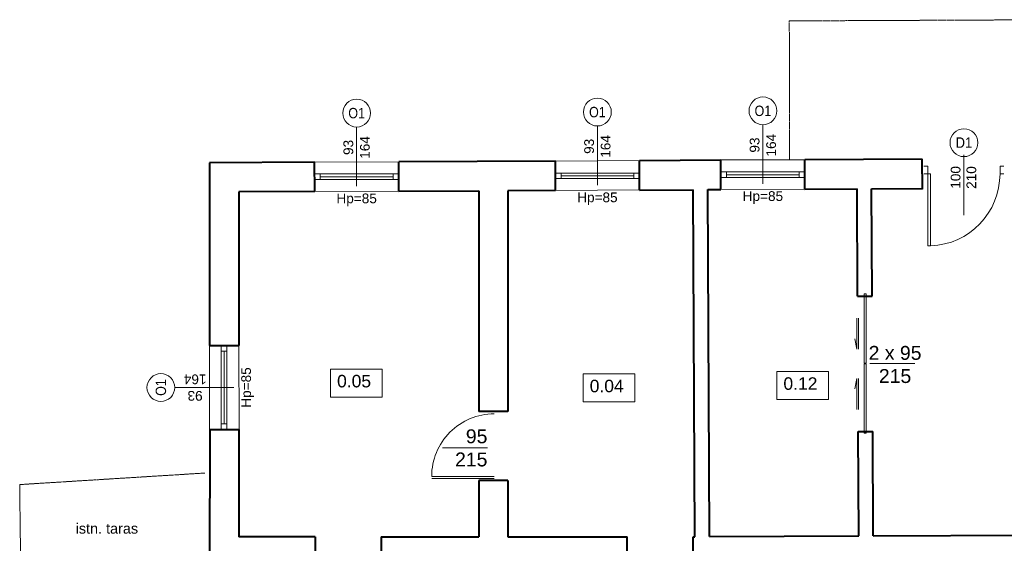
# Model space of a CAD drawing. Header units: millimetres. Extents: x -94648 to 68781, y -29623 to 11990.
# Tile 102 of 181: x -35715 to -34298, y 4060 to 4814. Entities that reach past the tile are written whole.
import ezdxf
from ezdxf.enums import TextEntityAlignment as Align

# ---------------------------------------------------------------- set-up
doc = ezdxf.new("R2010")
doc.units = ezdxf.units.MM
for name, pattern in [('1', [0]), ('BUD', [0]), ('KOC', [2, 1.5, -0.5])]:
    doc.linetypes.add(name, pattern=pattern)
for name, color, linetype, lineweight in [('-DRZWI I OKNA', 4, 'Continuous', 5), ('1_opisy', 9, 'Continuous', 5), ('A_POWTARZALNE$0$A21_DRZWI_OKNA', 153, 'Continuous', 15), ('A_POWTARZALNE$0$DRZWI OPIS', 2, 'Continuous', 15), ('A_POWTARZALNE$0$OKNA OPIS', 153, 'Continuous', 20), ('A_POWTARZALNE$0$opisy drzwi okien', 3, 'Continuous', 15), ('SDR_L_1', 7, '1', 18), ('Wykonawcze', 7, 'Continuous', 15), ('Ściany', 7, 'Continuous', 40)]:
    doc.layers.add(name, color=color, linetype=linetype, lineweight=lineweight)
doc.layers.add('-podklad', color=8, linetype='Continuous')
doc.styles.add('A_POWTARZALNE$0$ISO', font='arial.ttf')
doc.styles.get("Standard").update_dxf_attribs({"font": 'arial.ttf'})
doc.styles.add('wojtek', font='arial.ttf', dxfattribs={"height": 100})

# ---------------------------------------------------------------- blocks, each defined once
blk = doc.blocks.new('A_POWTARZALNE$0$znak okna')
at = {"color": 8, "linetype": 'Continuous'}
blk.add_line((0, -85), (0, 0), dxfattribs=at)
at = {"layer": 'A_POWTARZALNE$0$opisy drzwi okien', "color": 8}
blk.add_circle((0, -105), 20, dxfattribs=at)
at = {"color": 8, "style": 'A_POWTARZALNE$0$ISO'}
for tag, rotation, p in [('HP', 360, (0, 5.5)), ('SO', 90, (-5, -50.3)), ('HO', 90, (18.8, -50.3))]:
    blk.add_attdef(tag, text='', height=14, rotation=rotation, dxfattribs=at).set_placement(p, align=Align.CENTER)
at = {"layer": 'A_POWTARZALNE$0$opisy drzwi okien', "color": 8, "style": 'A_POWTARZALNE$0$ISO', "width": 0.7927}
blk.add_attdef('OX', text='', height=15, dxfattribs=at).set_placement((-12, -112.5), (12, -112.5), align=Align.FIT)
blk = doc.blocks.new('A_POWTARZALNE$0$drzwi 104 mur')
at = {"color": 8, "linetype": 'Continuous'}
for p, q in [((0.1, 47), (0.1, 52)), ((10.1, 52), (10.1, 47)), ((0.1, 47), (-93.8, 47)), ((-93.8, 43.5), (-93.8, 47)), ((0.1, 43.5), (-93.8, 43.5)), ((10.1, 47), (0.1, 47)), ((0.1, 43.5), (0.1, 47)), ((24.7, 0), (-24.7, 0)), ((10.1, -47), (0.1, -47)), ((0.1, -47), (0.1, -52)), ((10.1, -52), (10.1, -47))]:
    blk.add_line(p, q, dxfattribs=at)
blk.add_arc((0.1, 47), 94, 182.1338, 270, dxfattribs=at)
blk = doc.blocks.new('A_POWTARZALNE$0$znak drzwi')
at = {"color": 8, "linetype": 'ByBlock'}
blk.add_line((0, 84.2), (0, 0), dxfattribs=at)
at = {"layer": 'A_POWTARZALNE$0$opisy drzwi okien', "color": 8}
blk.add_circle((0, 104.2), 20, dxfattribs=at)
at = {"color": 8, "linetype": 'ByBlock', "style": 'A_POWTARZALNE$0$ISO'}
for tag, p in [('S', (-5, 54.2)), ('H', (17.7, 54.2))]:
    blk.add_attdef(tag, text='', height=14, rotation=90, dxfattribs=at).set_placement(p, align=Align.CENTER)
at = {"layer": 'A_POWTARZALNE$0$opisy drzwi okien', "color": 8, "style": 'A_POWTARZALNE$0$ISO', "width": 0.824464}
blk.add_attdef('DX', text='', height=15, dxfattribs=at).set_placement((-12, 96.7), (12, 96.7), align=Align.FIT)
blk = doc.blocks.new('Goscimiec_parter')
at = {"layer": '-DRZWI I OKNA', "color": 8}
for p, q in [((-35290.5, 4608.6), (-35169.5, 4609.2)), ((-34944, 4610.1), (-34823, 4610.7)), ((-34705.8, 4612), (-34585, 4611.8)), ((-35290.3, 4591.5), (-35169.5, 4591.5)), ((-35282.3, 4591.5), (-35282.3, 4583.5)), ((-35177.5, 4591.5), (-35177.5, 4583.5)), ((-34943.8, 4592.9), (-34822.9, 4592.9)), ((-34935.8, 4592.9), (-34935.8, 4584.9)), ((-34830.9, 4592.9), (-34830.9, 4584.9)), ((-34705.8, 4594.5), (-34584.9, 4594.5)), ((-34697.8, 4594.5), (-34697.8, 4586.5)), ((-34592.9, 4594.5), (-34592.9, 4586.5)), ((-35290.3, 4583.5), (-35169.4, 4583.5)), ((-35282.3, 4587.5), (-35177.5, 4587.5)), ((-34943.8, 4584.9), (-34822.9, 4584.9)), ((-34935.8, 4588.9), (-34830.9, 4588.9)), ((-34705.8, 4586.5), (-34584.9, 4586.5)), ((-34697.8, 4590.5), (-34592.9, 4590.5)), ((-35169.3, 4567), (-35290.3, 4566.4)), ((-34822.8, 4568.5), (-34943.8, 4567.9)), ((-34584.8, 4569.6), (-34705.8, 4569)), ((-34496.6, 4419.1), (-34499.6, 4419.1)), ((-34499.6, 4419.1), (-34499.6, 4319.1)), ((-34496.6, 4319.1), (-34496.6, 4419.1)), ((-34510, 4384), (-34510, 4339.5)), ((-34507.7, 4384), (-34507.7, 4339.5)), ((-34510, 4339.5), (-34513, 4354.4)), ((-35441.9, 4223.7), (-35442, 4344.7)), ((-35424.9, 4344.7), (-35424.9, 4223.8)), ((-35416.9, 4336.7), (-35424.9, 4336.7)), ((-35420.9, 4336.7), (-35420.9, 4231.8)), ((-35416.9, 4344.7), (-35416.9, 4223.8)), ((-35399.8, 4344.9), (-35399.2, 4223.9)), ((-34496.6, 4319.1), (-34499.6, 4319.1)), ((-34499.6, 4218.3), (-34499.6, 4318.3)), ((-34496.6, 4318.3), (-34499.6, 4318.3)), ((-34496.6, 4318.3), (-34496.6, 4218.3)), ((-34491.3, 4318.6), (-34426.5, 4318.6)), ((-34510, 4297), (-34513, 4282.1)), ((-34510, 4252.5), (-34510, 4297)), ((-34507.7, 4252.5), (-34507.7, 4297)), ((-35416.9, 4231.8), (-35424.9, 4231.8)), ((-34496.6, 4218.3), (-34499.6, 4218.3)), ((-35106.6, 4197.5), (-35041.9, 4197.5)), ((-35122, 4156.2), (-35032.1, 4156.2)), ((-35032.1, 4153.2), (-35122, 4153.2))]:
    blk.add_line(p, q, dxfattribs=at)
blk.add_arc((-35032.2, 4156.4), 89.8, 89.9504, 180.1198, dxfattribs=at)
at = {"layer": '1_opisy', "color": 8}
for points in [[(-35267.6, 4310.6), (-35193.4, 4310.6), (-35193.4, 4270.5), (-35267.6, 4270.5)], [(-34904, 4303.7), (-34829.8, 4303.7), (-34829.8, 4263.6), (-34904, 4263.6)], [(-34625.3, 4307.2), (-34551, 4307.2), (-34551, 4267.1), (-34625.3, 4267.1)]]:
    blk.add_lwpolyline(points, close=True, dxfattribs=at)
at = {"layer": 'SDR_L_1', "color": 8, "linetype": 'KOC', "lineweight": 18}
for p, q in [((-34607.3, 4811.8), (-34207.9, 4813.6)), ((-34607, 4611.3), (-34607.3, 4811.8)), ((-35448.5, 4161.1), (-35715, 4144.5)), ((-35715, 4144.5), (-35710.2, 3751.5))]:
    blk.add_line(p, q, dxfattribs=at)
at = {"layer": 'Ściany', "color": 8, "linetype": 'BUD'}
for p, q in [((-35441.8, 4607.7), (-35442, 4344.7)), ((-35290.5, 4608.4), (-35441.8, 4607.7)), ((-34944, 4610.1), (-35169.5, 4609)), ((-34706, 4611.2), (-34823, 4610.6)), ((-34416, 4612.6), (-34585, 4611.8)), ((-35290.3, 4566.4), (-35399.8, 4565.9)), ((-35399.8, 4565.9), (-35399.8, 4344.9)), ((-35399.8, 4223.9), (-35399.8, 4069.5))]:
    blk.add_line(p, q, dxfattribs=at)
at = {"layer": 'Ściany', "color": 8}
for p, q in [((-35290.3, 4566.4), (-35290.5, 4608.6)), ((-35169.3, 4567), (-35169.5, 4609.2)), ((-34943.8, 4567.9), (-34944, 4610.1)), ((-34822.8, 4568.5), (-34823, 4610.7)), ((-34705.8, 4569), (-34706, 4611.2)), ((-34584.8, 4569.6), (-34585, 4611.8)), ((-34415.8, 4569.9), (-34416, 4612.6)), ((-35169.3, 4567), (-35054.3, 4567.5)), ((-35054.3, 4567.5), (-35054.3, 4249.5)), ((-34943.8, 4567.9), (-35012.3, 4567.5)), ((-35012.3, 4567.5), (-35012.3, 4249.5)), ((-34822.8, 4568.4), (-34745.8, 4568.8)), ((-34743.3, 4069.5), (-34745.8, 4568.8)), ((-34724.8, 4569), (-34705.8, 4569)), ((-34722.3, 4069.6), (-34724.8, 4569)), ((-34584.8, 4569.6), (-34509.8, 4570)), ((-34509.1, 4415.7), (-34509.8, 4570)), ((-34488.8, 4570), (-34415.8, 4570.4)), ((-34488.1, 4415.8), (-34488.8, 4570)), ((-34509.1, 4415.7), (-34488.1, 4415.8)), ((-35442, 4344.7), (-35399.8, 4344.9)), ((-35012.3, 4249.5), (-35054.3, 4249.5)), ((-35441.4, 4223.7), (-35441.6, 3997.3)), ((-35441.4, 4223.7), (-35399.2, 4223.9)), ((-34508.1, 4220.7), (-34487.1, 4220.8)), ((-34507.4, 4070.7), (-34508.1, 4220.7)), ((-34486.4, 4070.7), (-34487.1, 4220.8)), ((-35054.3, 4150.5), (-35054.3, 4069.5)), ((-35012.3, 4150.5), (-35054.3, 4150.5)), ((-35012.3, 4150.5), (-35012.3, 4069.5)), ((-35289.8, 4069.5), (-35399.8, 4069.5)), ((-35289.8, 4069.5), (-35289.8, 4027.5)), ((-35194.8, 4069.5), (-35194.8, 4027.5)), ((-35194.8, 4069.5), (-35054.3, 4069.5)), ((-35012.3, 4069.5), (-34840.7, 4069.5)), ((-34840.7, 4026.5), (-34840.7, 4069.5)), ((-34745.7, 4069.5), (-34743.3, 4069.5)), ((-34745.7, 4026.5), (-34745.7, 4069.5)), ((-34722.3, 4069.6), (-34507.4, 4070.7)), ((-34486.4, 4070.7), (-34239.4, 4071.9))]:
    blk.add_line(p, q, dxfattribs=at)
at = {"layer": 'A_POWTARZALNE$0$A21_DRZWI_OKNA', "color": 8, "xscale": 1.104972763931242, "yscale": 1.104972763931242, "zscale": 1.104972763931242, "rotation": 89.99998577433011}
blk.add_blockref('A_POWTARZALNE$0$drzwi 104 mur', (-34356, 4591.7), dxfattribs=at)
at = {"layer": 'A_POWTARZALNE$0$DRZWI OPIS', "color": 8}
ref = blk.add_blockref('A_POWTARZALNE$0$znak drzwi', (-34356, 4532.3), dxfattribs=dict(at, rotation=0.0001772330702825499))
ref.add_attrib('H', '210', dxfattribs={"layer": '0', "color": 8, "linetype": 'ByBlock', "height": 14, "rotation": 90.0002, "style": 'A_POWTARZALNE$0$ISO'}).set_placement((-34338.3, 4586.4), align=Align.CENTER)
ref.add_attrib('S', '100', dxfattribs={"layer": '0', "color": 8, "linetype": 'ByBlock', "height": 14, "rotation": 90.0002, "style": 'A_POWTARZALNE$0$ISO'}).set_placement((-34361, 4586.6), align=Align.CENTER)
ref.add_attrib('DX', 'D1', dxfattribs={"layer": 'A_POWTARZALNE$0$opisy drzwi okien', "color": 8, "height": 15, "rotation": 0.0002, "style": 'A_POWTARZALNE$0$ISO', "width": 0.895951}).set_placement((-34368, 4629.2), (-34344, 4629.2), align=Align.FIT)
at = {"layer": 'A_POWTARZALNE$0$OKNA OPIS', "color": 8}
ref = blk.add_blockref('A_POWTARZALNE$0$znak okna', (-35230, 4574.1), dxfattribs=dict(at, xscale=-1, rotation=180.0001772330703))
ref.add_attrib('HP', 'Hp=85', dxfattribs={"layer": '0', "color": 8, "height": 14, "rotation": 0.0002, "style": 'A_POWTARZALNE$0$ISO'}).set_placement((-35230, 4549.4), align=Align.CENTER)
ref.add_attrib('HO', '164', dxfattribs={"layer": '0', "color": 8, "height": 14, "rotation": 90.0002, "style": 'A_POWTARZALNE$0$ISO'}).set_placement((-35211.2, 4629.7), align=Align.CENTER)
ref.add_attrib('SO', '93', dxfattribs={"layer": '0', "color": 8, "height": 14, "rotation": 90.0002, "style": 'A_POWTARZALNE$0$ISO'}).set_placement((-35235, 4629.7), align=Align.CENTER)
ref.add_attrib('OX', 'O1', dxfattribs={"layer": 'A_POWTARZALNE$0$opisy drzwi okien', "color": 8, "height": 15, "rotation": 0.0002, "style": 'A_POWTARZALNE$0$ISO', "width": 0.858565}).set_placement((-35242, 4671.6), (-35218, 4671.6), align=Align.FIT)
ref = blk.add_blockref('A_POWTARZALNE$0$znak okna', (-34883.5, 4575.6), dxfattribs=dict(at, xscale=-1, rotation=180.0001772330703))
ref.add_attrib('HP', 'Hp=85', dxfattribs={"layer": '0', "color": 8, "height": 14, "rotation": 0.0002, "style": 'A_POWTARZALNE$0$ISO'}).set_placement((-34883.5, 4550.9), align=Align.CENTER)
ref.add_attrib('HO', '164', dxfattribs={"layer": '0', "color": 8, "height": 14, "rotation": 90.0002, "style": 'A_POWTARZALNE$0$ISO'}).set_placement((-34864.7, 4631.2), align=Align.CENTER)
ref.add_attrib('SO', '93', dxfattribs={"layer": '0', "color": 8, "height": 14, "rotation": 90.0002, "style": 'A_POWTARZALNE$0$ISO'}).set_placement((-34888.5, 4631.3), align=Align.CENTER)
ref.add_attrib('OX', 'O1', dxfattribs={"layer": 'A_POWTARZALNE$0$opisy drzwi okien', "color": 8, "height": 15, "rotation": 0.0002, "style": 'A_POWTARZALNE$0$ISO', "width": 0.858565}).set_placement((-34895.5, 4673.1), (-34871.5, 4673.1), align=Align.FIT)
ref = blk.add_blockref('A_POWTARZALNE$0$znak okna', (-34645.3, 4577.4), dxfattribs=dict(at, xscale=-1, rotation=180.0001772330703))
ref.add_attrib('HP', 'Hp=85', dxfattribs={"layer": '0', "color": 8, "height": 14, "rotation": 0.0002, "style": 'A_POWTARZALNE$0$ISO'}).set_placement((-34645.3, 4552.7), align=Align.CENTER)
ref.add_attrib('HO', '164', dxfattribs={"layer": '0', "color": 8, "height": 14, "rotation": 90.0002, "style": 'A_POWTARZALNE$0$ISO'}).set_placement((-34626.5, 4633), align=Align.CENTER)
ref.add_attrib('SO', '93', dxfattribs={"layer": '0', "color": 8, "height": 14, "rotation": 90.0002, "style": 'A_POWTARZALNE$0$ISO'}).set_placement((-34650.3, 4633.1), align=Align.CENTER)
ref.add_attrib('OX', 'O1', dxfattribs={"layer": 'A_POWTARZALNE$0$opisy drzwi okien', "color": 8, "height": 15, "rotation": 0.0002, "style": 'A_POWTARZALNE$0$ISO', "width": 0.858565}).set_placement((-34657.3, 4674.9), (-34633.3, 4674.9), align=Align.FIT)
ref = blk.add_blockref('A_POWTARZALNE$0$znak okna', (-35406.8, 4284.2), dxfattribs=dict(at, xscale=-1, rotation=270.0001772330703))
ref.add_attrib('HP', 'Hp=85', dxfattribs={"layer": '0', "color": 8, "height": 14, "rotation": 90.0002, "style": 'A_POWTARZALNE$0$ISO'}).set_placement((-35382.1, 4284.2), align=Align.CENTER)
ref.add_attrib('HO', '164', dxfattribs={"layer": '0', "color": 8, "height": 14, "rotation": 180.0002, "style": 'A_POWTARZALNE$0$ISO'}).set_placement((-35462.4, 4303), align=Align.CENTER)
ref.add_attrib('SO', '93', dxfattribs={"layer": '0', "color": 8, "height": 14, "rotation": 180.0002, "style": 'A_POWTARZALNE$0$ISO'}).set_placement((-35462.5, 4279.2), align=Align.CENTER)
ref.add_attrib('OX', 'O1', dxfattribs={"layer": 'A_POWTARZALNE$0$opisy drzwi okien', "color": 8, "height": 15, "rotation": 90.0002, "style": 'A_POWTARZALNE$0$ISO', "width": 0.858565}).set_placement((-35504.3, 4272.2), (-35504.3, 4296.2), align=Align.FIT)
at = {"layer": '-DRZWI I OKNA', "color": 8, "char_height": 20, "width": 122.219}
for s, insert, attachment_point, rotation in [('\\pxqc;2 x 95\\P215', (-34394, 4290.4), 9, 359.985), (' 95\\P215', (-35041.8, 4224), 3, 0.015)]:
    blk.add_mtext(s, dxfattribs=dict(at, insert=insert, attachment_point=attachment_point, rotation=rotation))
at = {"layer": '1_opisy', "color": 8, "lineweight": 0, "char_height": 21.613, "width": 68.508, "attachment_point": 1, "style": 'wojtek'}
for s, insert in [('{\\H0.83285x;0.05}  ', (-35258.2, 4302.4)), ('{\\H0.83285x;0.04}  ', (-34894.6, 4295.4)), ('{\\H0.83285x;0.12}', (-34615.8, 4298.9))]:
    blk.add_mtext(s, dxfattribs=dict(at, insert=insert))
at = {"layer": 'Wykonawcze', "color": 8, "insert": (-35694.8, 4081.2), "char_height": 14.85, "width": 210.591, "attachment_point": 4}
blk.add_mtext('\\pxqc;istn. taras', dxfattribs=at)

msp = doc.modelspace()

# ---------------------------------------------------------------- block references
at = {"layer": '-podklad'}
msp.add_blockref('Goscimiec_parter', (0, 0), dxfattribs=at)

doc.saveas('drawing.dxf')
